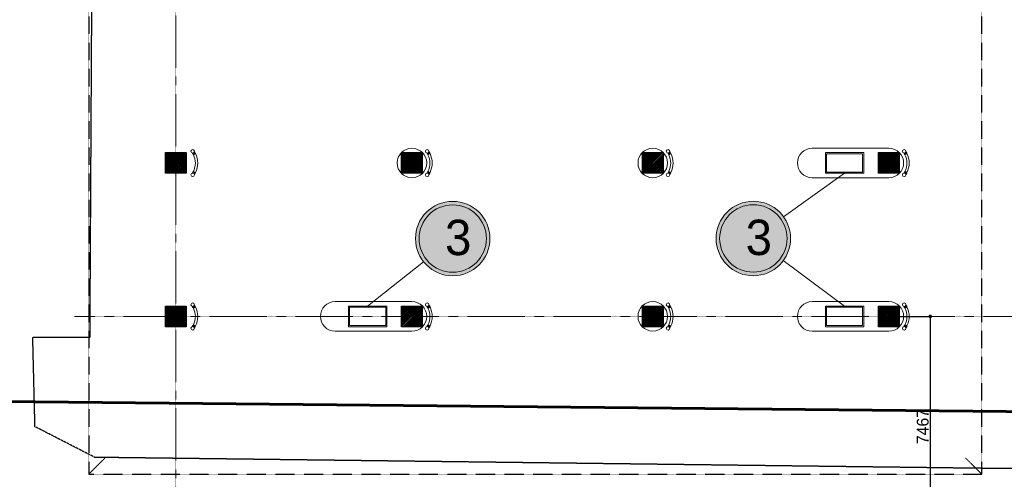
# Model space of a CAD drawing. Header units: feet. Extents: x 1537802 to 2072561, y 4461723 to 4732600.
# Tile 4 of 113: x 1555147 to 1588506, y 4653977 to 4669556. Entities that reach past the tile are written whole.
import ezdxf

# ---------------------------------------------------------------- set-up
doc = ezdxf.new("R2010")
doc.units = ezdxf.units.FT
doc.header["$MEASUREMENT"] = 0
doc.header["$PDMODE"] = 98
doc.header["$PDSIZE"] = 0.3
for name, pattern in [('CENTER2', [1.125, 0.75, -0.125, 0.125, -0.125]), ('DASHED2', [0.375, 0.25, -0.125]), ('HIDDEN-2-1', [3, 2, -1])]:
    doc.linetypes.add(name, pattern=pattern)
doc.layers.add('001-KR_LINE', color=1, linetype='Continuous', lineweight=60)
doc.layers.add('vid vne razreza', color=7, linetype='Continuous', lineweight=9)
for name, color, linetype in [('002-SHT', 7, 'HIDDEN-2-1'), ('TEXT', 1, 'Continuous'), ('ZOMEBI', 20, 'Continuous')]:
    doc.layers.add(name, color=color, linetype=linetype)
doc.dimstyles.new('ZO M100 Ark', dxfattribs={"dimscale": 8, "dimtxt": 8, "dimasz": 3, "dimexe": 0.5, "dimexo": 0, "dimgap": 2, "dimtad": 1, "dimtoh": 1, "dimdec": 0, "dimlfac": 10, "dimzin": 9, "dimtxsty": 'Standard', "dimblk": 'OBLIQUE', "dimcen": 2.5085, "dimdle": 0.5, "dimclrd": 20, "dimclre": 20, "dimclrt": 20, "dimadec": 0, "dimazin": 0, "dimtfac": 1, "dimtdec": 0, "dimtofl": 0, "dimtmove": 0, "dimatfit": 3, "dimfxl": 1, "dimarcsym": 0})

# ---------------------------------------------------------------- blocks, each defined once
blk = doc.blocks.new('_Dot')
at = {"color": 0, "linetype": 'ByBlock', "lineweight": -2}
blk.add_line((-0.5, 0), (-1, 0), dxfattribs=at)
at = {"color": 0, "linetype": 'ByBlock', "lineweight": 40, "const_width": 0.5}
blk.add_lwpolyline([(-0.25, 0, 1), (0.25, 0, 1)], format="xyb", close=True, dxfattribs=at)
blk = doc.blocks.new('*D6705')
at = {"layer": 'Defpoints', "color": 0, "lineweight": 30, "transparency": 16777216}
for p in [(1584946, 4659499), (1584946, 4652032), (1585997, 4652032)]:
    blk.add_point(p, dxfattribs=at)
at = {"layer": 'ZOMEBI', "color": 5, "lineweight": -2, "transparency": 16777216}
for p, q in [((1584946, 4659499), (1586047, 4659499)), ((1585997, 4659379), (1585997, 4652152)), ((1584946, 4652032), (1586047, 4652032))]:
    blk.add_line(p, q, dxfattribs=at)
at = {"layer": 'ZOMEBI', "color": 5, "lineweight": -2, "transparency": 16777216, "xscale": 120, "yscale": 120, "zscale": 120}
for p, rotation in [((1585997, 4659499), 90), ((1585997, 4652032), 270)]:
    blk.add_blockref('_Dot', p, dxfattribs=dict(at, rotation=rotation))
at = {"layer": 'ZOMEBI', "color": 5, "lineweight": 5, "transparency": 16777216, "insert": (1585744, 4655766), "char_height": 400, "attachment_point": 5, "rotation": 90}
blk.add_mtext('7467', dxfattribs=at)

msp = doc.modelspace()

# ---------------------------------------------------------------- hatches: boundary and pattern name
at = {"lineweight": 9, "true_color": 0xffffc2}
h = msp.add_hatch(color=7, dxfattribs=at)
edge = h.paths.add_edge_path()
edge.add_arc((1569817.6, 4662137.4), 1261.4, 180.16457, 540.16457, ccw=False)
h = msp.add_hatch(color=7, dxfattribs=at)
edge = h.paths.add_edge_path()
edge.add_arc((1580003.3, 4662140), 1261.4, 180.16457, 540.16457, ccw=False)
at = {"layer": 'vid vne razreza', "lineweight": 9, "ltscale": 0.5}
h = msp.add_hatch(dxfattribs=at)
h.set_pattern_fill('ANSI31', color=256, scale=300)
h.set_pattern_definition([(45, (1601682.804, 4618513.974), (-26.516504, 26.516504), [])])
h.paths.add_polyline_path([(1560785.5, 4671349.2), (1560085.5, 4671349.2), (1560085.5, 4672049.2), (1560785.5, 4672049.2)])
h.paths.add_polyline_path([(1560785.5, 4659149.2), (1560085.5, 4659149.2), (1560085.5, 4659849.2), (1560785.5, 4659849.2)])
h.paths.add_polyline_path([(1560785.5, 4664349.2), (1560085.5, 4664349.2), (1560085.5, 4665049.2), (1560785.5, 4665049.2)])
h.paths.add_polyline_path([(1576945.5, 4664349.2), (1576245.5, 4664349.2), (1576245.5, 4665049.2), (1576945.5, 4665049.2)])
h.paths.add_polyline_path([(1568785.5, 4664349.2), (1568085.5, 4664349.2), (1568085.5, 4665049.2), (1568785.5, 4665049.2)])
h.paths.add_polyline_path([(1568785.5, 4659149.2), (1568085.5, 4659149.2), (1568085.5, 4659849.2), (1568785.5, 4659849.2)])
h.paths.add_polyline_path([(1576945.5, 4659149.2), (1576245.5, 4659149.2), (1576245.5, 4659849.2), (1576945.5, 4659849.2)])
h.paths.add_polyline_path([(1584945.5, 4659149.2), (1584245.5, 4659149.2), (1584245.5, 4659849.2), (1584945.5, 4659849.2)])
h.paths.add_polyline_path([(1584945.5, 4664349.2), (1584245.5, 4664349.2), (1584245.5, 4665049.2), (1584945.5, 4665049.2)])
h.paths.add_polyline_path([(1584945.5, 4671349.2), (1584245.5, 4671349.2), (1584245.5, 4672049.2), (1584945.5, 4672049.2)])

# ---------------------------------------------------------------- linework, layer by layer
at = {"color": 204, "linetype": 'CENTER2', "lineweight": 9, "ltscale": 10, "elevation": -26089.3}
for points in [[(1560435.5, 4686060.6), (1560435.5, 4653650.6)], [(1557004.4, 4659499.2), (1606766.6, 4659499.2)]]:
    msp.add_lwpolyline(points, dxfattribs=at)
at = {"lineweight": 30, "elevation": -26089.3}
for points in [[(1560785.5, 4664349.2), (1560085.5, 4664349.2), (1560085.5, 4665049.2), (1560785.5, 4665049.2)], [(1568785.5, 4664349.2), (1568085.5, 4664349.2), (1568085.5, 4665049.2), (1568785.5, 4665049.2)], [(1576945.5, 4664349.2), (1576245.5, 4664349.2), (1576245.5, 4665049.2), (1576945.5, 4665049.2)], [(1584945.5, 4664349.2), (1584245.5, 4664349.2), (1584245.5, 4665049.2), (1584945.5, 4665049.2)], [(1560785.5, 4659149.2), (1560085.5, 4659149.2), (1560085.5, 4659849.2), (1560785.5, 4659849.2)], [(1568785.5, 4659149.2), (1568085.5, 4659149.2), (1568085.5, 4659849.2), (1568785.5, 4659849.2)], [(1576945.5, 4659149.2), (1576245.5, 4659149.2), (1576245.5, 4659849.2), (1576945.5, 4659849.2)], [(1584945.5, 4659149.2), (1584245.5, 4659149.2), (1584245.5, 4659849.2), (1584945.5, 4659849.2)]]:
    msp.add_lwpolyline(points, close=True, dxfattribs=at)
at = {"lineweight": 9, "ltscale": 0.5, "elevation": -26089.3}
for points in [[(1561067.9, 4665092.2), (1561096.2, 4665042.6), (1561089, 4665015.7), (1561045.1, 4664990.7), (1561017.6, 4664998.1), (1560995.6, 4665037.3)], [(1569013.4, 4665092.2), (1569041.7, 4665042.6), (1569034.5, 4665015.7), (1568990.7, 4664990.7), (1568963.2, 4664998.1), (1568941.1, 4665037.3)], [(1577173.4, 4665092.2), (1577201.7, 4665042.6), (1577194.5, 4665015.7), (1577150.7, 4664990.7), (1577123.2, 4664998.1), (1577101.1, 4665037.3)], [(1585173.4, 4665092.2), (1585201.7, 4665042.6), (1585194.5, 4665015.7), (1585150.7, 4664990.7), (1585123.2, 4664998.1), (1585101.1, 4665037.3)], [(1561067.9, 4664299.9), (1561096.2, 4664349.5), (1561089, 4664376.3), (1561045.1, 4664401.3), (1561017.6, 4664394), (1560995.6, 4664354.7)], [(1569013.4, 4664299.9), (1569041.7, 4664349.5), (1569034.5, 4664376.3), (1568990.7, 4664401.3), (1568963.2, 4664394), (1568941.1, 4664354.7)], [(1577173.4, 4664299.9), (1577201.7, 4664349.5), (1577194.5, 4664376.3), (1577150.7, 4664401.3), (1577123.2, 4664394), (1577101.1, 4664354.7)], [(1585173.4, 4664299.9), (1585201.7, 4664349.5), (1585194.5, 4664376.3), (1585150.7, 4664401.3), (1585123.2, 4664394), (1585101.1, 4664354.7)], [(1561067.9, 4659892.2), (1561096.2, 4659842.6), (1561089, 4659815.7), (1561045.1, 4659790.7), (1561017.6, 4659798.1), (1560995.6, 4659837.3)], [(1569013.4, 4659892.2), (1569041.7, 4659842.6), (1569034.5, 4659815.7), (1568990.7, 4659790.7), (1568963.2, 4659798.1), (1568941.1, 4659837.3)], [(1577173.4, 4659892.2), (1577201.7, 4659842.6), (1577194.5, 4659815.7), (1577150.7, 4659790.7), (1577123.2, 4659798.1), (1577101.1, 4659837.3)], [(1585173.4, 4659892.2), (1585201.7, 4659842.6), (1585194.5, 4659815.7), (1585150.7, 4659790.7), (1585123.2, 4659798.1), (1585101.1, 4659837.3)], [(1561067.9, 4659099.9), (1561096.2, 4659149.5), (1561089, 4659176.3), (1561045.1, 4659201.3), (1561017.6, 4659194), (1560995.6, 4659154.7)], [(1569013.4, 4659099.9), (1569041.7, 4659149.5), (1569034.5, 4659176.3), (1568990.7, 4659201.3), (1568963.2, 4659194), (1568941.1, 4659154.7)], [(1577173.4, 4659099.9), (1577201.7, 4659149.5), (1577194.5, 4659176.3), (1577150.7, 4659201.3), (1577123.2, 4659194), (1577101.1, 4659154.7)], [(1585173.4, 4659099.9), (1585201.7, 4659149.5), (1585194.5, 4659176.3), (1585150.7, 4659201.3), (1585123.2, 4659194), (1585101.1, 4659154.7)]]:
    msp.add_lwpolyline(points, dxfattribs=at)
for points in [[(1561031.1, 4664994.5), (1561038.6, 4664981.3), (1561099.7, 4665016.1), (1561092.6, 4665029.1), (1561089, 4665015.7), (1561045.1, 4664990.7)], [(1568976.7, 4664994.5), (1568984.1, 4664981.3), (1569045.3, 4665016.1), (1569038.1, 4665029.1), (1569034.5, 4665015.7), (1568990.7, 4664990.7)], [(1577136.7, 4664994.5), (1577144.1, 4664981.3), (1577205.3, 4665016.1), (1577198.1, 4665029.1), (1577194.5, 4665015.7), (1577150.7, 4664990.7)], [(1585136.7, 4664994.5), (1585144.1, 4664981.3), (1585205.3, 4665016.1), (1585198.1, 4665029.1), (1585194.5, 4665015.7), (1585150.7, 4664990.7)], [(1561031.1, 4664397.6), (1561038.6, 4664410.8), (1561099.7, 4664376), (1561092.6, 4664362.9), (1561089, 4664376.3), (1561045.1, 4664401.3)], [(1568976.7, 4664397.6), (1568984.1, 4664410.8), (1569045.3, 4664376), (1569038.1, 4664362.9), (1569034.5, 4664376.3), (1568990.7, 4664401.3)], [(1577136.7, 4664397.6), (1577144.1, 4664410.8), (1577205.3, 4664376), (1577198.1, 4664362.9), (1577194.5, 4664376.3), (1577150.7, 4664401.3)], [(1585136.7, 4664397.6), (1585144.1, 4664410.8), (1585205.3, 4664376), (1585198.1, 4664362.9), (1585194.5, 4664376.3), (1585150.7, 4664401.3)], [(1561031.1, 4659794.5), (1561038.6, 4659781.3), (1561099.7, 4659816.1), (1561092.6, 4659829.1), (1561089, 4659815.7), (1561045.1, 4659790.7)], [(1568976.7, 4659794.5), (1568984.1, 4659781.3), (1569045.3, 4659816.1), (1569038.1, 4659829.1), (1569034.5, 4659815.7), (1568990.7, 4659790.7)], [(1577136.7, 4659794.5), (1577144.1, 4659781.3), (1577205.3, 4659816.1), (1577198.1, 4659829.1), (1577194.5, 4659815.7), (1577150.7, 4659790.7)], [(1585136.7, 4659794.5), (1585144.1, 4659781.3), (1585205.3, 4659816.1), (1585198.1, 4659829.1), (1585194.5, 4659815.7), (1585150.7, 4659790.7)], [(1561031.1, 4659197.6), (1561038.6, 4659210.8), (1561099.7, 4659176), (1561092.6, 4659162.9), (1561089, 4659176.3), (1561045.1, 4659201.3)], [(1568976.7, 4659197.6), (1568984.1, 4659210.8), (1569045.3, 4659176), (1569038.1, 4659162.9), (1569034.5, 4659176.3), (1568990.7, 4659201.3)], [(1577136.7, 4659197.6), (1577144.1, 4659210.8), (1577205.3, 4659176), (1577198.1, 4659162.9), (1577194.5, 4659176.3), (1577150.7, 4659201.3)], [(1585136.7, 4659197.6), (1585144.1, 4659210.8), (1585205.3, 4659176), (1585198.1, 4659162.9), (1585194.5, 4659176.3), (1585150.7, 4659201.3)]]:
    msp.add_lwpolyline(points, close=True, dxfattribs=at)
for points in [[(1561033.9, 4664978.6), (1561103.5, 4665018.2, -0.2302769), (1561103.5, 4664373.8), (1561033.9, 4664413.5, 0.2258982), (1561033.9, 4664978.6, 3.7186185)], [(1568979.4, 4664978.6), (1569049, 4665018.2, -0.2302769), (1569049, 4664373.8), (1568979.4, 4664413.5, 0.2258982), (1568979.4, 4664978.6, 3.7186185)], [(1577139.4, 4664978.6), (1577209, 4665018.2, -0.2302769), (1577209, 4664373.8), (1577139.4, 4664413.5, 0.2258982), (1577139.4, 4664978.6, 3.7186185)], [(1585139.4, 4664978.6), (1585209, 4665018.2, -0.2302769), (1585209, 4664373.8), (1585139.4, 4664413.5, 0.2258982), (1585139.4, 4664978.6, 3.7186185)], [(1561033.9, 4659778.6), (1561103.5, 4659818.2, -0.2302769), (1561103.5, 4659173.8), (1561033.9, 4659213.5, 0.2258982), (1561033.9, 4659778.6, 3.7186185)], [(1568979.4, 4659778.6), (1569049, 4659818.2, -0.2302769), (1569049, 4659173.8), (1568979.4, 4659213.5, 0.2258982), (1568979.4, 4659778.6, 3.7186185)], [(1577139.4, 4659778.6), (1577209, 4659818.2, -0.2302769), (1577209, 4659173.8), (1577139.4, 4659213.5, 0.2258982), (1577139.4, 4659778.6, 3.7186185)], [(1585139.4, 4659778.6), (1585209, 4659818.2, -0.2302769), (1585209, 4659173.8), (1585139.4, 4659213.5, 0.2258982), (1585139.4, 4659778.6, 3.7186185)]]:
    msp.add_lwpolyline(points, format="xyb", dxfattribs=at)
at = {"lineweight": 9, "elevation": -26089.3}
for points in [[(1584595.5, 4664199.2), (1581995.5, 4664199.2, -0.4142136), (1581495.5, 4664699.2), (1581495.5, 4664699.2, -0.4142136), (1581995.5, 4665199.2), (1584595.5, 4665199.2, -0.4142136), (1585095.5, 4664699.2), (1585095.5, 4664699.2, -0.4142136)], [(1568435.5, 4658999.2), (1565835.5, 4658999.2, -0.4142136), (1565335.5, 4659499.2), (1565335.5, 4659499.2, -0.4142136), (1565835.5, 4659999.2), (1568435.5, 4659999.2, -0.4142136), (1568935.5, 4659499.2), (1568935.5, 4659499.2, -0.4142136)], [(1584595.5, 4658999.2), (1581995.5, 4658999.2, -0.4142136), (1581495.5, 4659499.2), (1581495.5, 4659499.2, -0.4142136), (1581995.5, 4659999.2), (1584595.5, 4659999.2, -0.4142136), (1585095.5, 4659499.2), (1585095.5, 4659499.2, -0.4142136)]]:
    msp.add_lwpolyline(points, format="xyb", close=True, dxfattribs=at)
for points in [[(1583745.5, 4665049.2), (1583745.5, 4664349.2), (1582445.5, 4664349.2), (1582445.5, 4665049.2)], [(1583707.2, 4665010.9), (1583707.2, 4664387.5), (1582483.8, 4664387.5), (1582483.8, 4665010.9)], [(1567585.5, 4659849.2), (1567585.5, 4659149.2), (1566285.5, 4659149.2), (1566285.5, 4659849.2)], [(1567547.2, 4659810.9), (1567547.2, 4659187.5), (1566323.8, 4659187.5), (1566323.8, 4659810.9)], [(1583745.5, 4659849.2), (1583745.5, 4659149.2), (1582445.5, 4659149.2), (1582445.5, 4659849.2)], [(1583707.2, 4659810.9), (1583707.2, 4659187.5), (1582483.8, 4659187.5), (1582483.8, 4659810.9)]]:
    msp.add_lwpolyline(points, close=True, dxfattribs=at)
at = {"color": 184, "lineweight": 9, "ltscale": 0.5, "elevation": -26089.3}
for points in [[(1581029.7, 4662873.3), (1583095.5, 4664349.2)], [(1568829.7, 4661353), (1566935.5, 4659849.2)], [(1581016.9, 4661389.1), (1583095.5, 4659849.2)]]:
    msp.add_lwpolyline(points, dxfattribs=at)
at = {"color": 5, "linetype": 'HIDDEN-2-1', "lineweight": 9, "ltscale": 2, "elevation": -26089.3}
for points in [[(1557485.5, 4654149.2), (1558035.2, 4654698.8)], [(1587745.5, 4654149.2), (1587195.9, 4654698.8)]]:
    msp.add_lwpolyline(points, dxfattribs=at)
at = {"lineweight": 9, "ltscale": 0.5}
for centre, radius in [((1561008, 4665096, -26089.3), 60), ((1561054.8, 4665027.7, -26089.3), 14.8), ((1568953.6, 4665096, -26089.3), 60), ((1569000.4, 4665027.7, -26089.3), 14.8), ((1577113.6, 4665096, -26089.3), 60), ((1577160.4, 4665027.7, -26089.3), 14.8), ((1585113.6, 4665096, -26089.3), 60), ((1585160.4, 4665027.7, -26089.3), 14.8), ((1561008, 4664296, -26089.3), 60), ((1561054.8, 4664364.4, -26089.3), 15.8), ((1568953.6, 4664296, -26089.3), 60), ((1569000.4, 4664364.4, -26089.3), 15.8), ((1577113.6, 4664296, -26089.3), 60), ((1577160.4, 4664364.4, -26089.3), 15.8), ((1585113.6, 4664296, -26089.3), 60), ((1585160.4, 4664364.4, -26089.3), 15.8), ((1561008, 4659896, -26089.3), 60), ((1561054.8, 4659827.7, -26089.3), 14.8), ((1568953.6, 4659896, -26089.3), 60), ((1569000.4, 4659827.7, -26089.3), 14.8), ((1577113.6, 4659896, -26089.3), 60), ((1577160.4, 4659827.7, -26089.3), 14.8), ((1585113.6, 4659896, -26089.3), 60), ((1585160.4, 4659827.7, -26089.3), 14.8), ((1561008, 4659096, -26089.3), 60), ((1561054.8, 4659164.4, -26089.3), 15.8), ((1568953.6, 4659096, -26089.3), 60), ((1569000.4, 4659164.4, -26089.3), 15.8), ((1577113.6, 4659096, -26089.3), 60), ((1577160.4, 4659164.4, -26089.3), 15.8), ((1585113.6, 4659096, -26089.3), 60), ((1585160.4, 4659164.4, -26089.3), 15.8)]:
    msp.add_circle(centre, radius, dxfattribs=at)
at = {"linetype": 'ByBlock', "lineweight": 9, "ltscale": 0.5}
for centre in [(1568435.5, 4664699.2, -26089.3), (1576595.5, 4664699.2, -26089.3), (1576595.5, 4659499.2, -26089.3)]:
    msp.add_circle(centre, 500, dxfattribs=at)
at = {"color": 184, "lineweight": 9, "ltscale": 0.5}
for centre, radius in [((1569817.6, 4662137.4, -26089.3), 1261.4), ((1580003.3, 4662140, -26089.3), 1261.4), ((1569817.6, 4662137.4, -26089.3), 1141.4), ((1580003.3, 4662140, -26089.3), 1141.4)]:
    msp.add_circle(centre, radius, dxfattribs=at)
at = {"layer": '001-KR_LINE', "elevation": -26089.3}
msp.add_lwpolyline([(1543185, 4656725.8), (1543447.6, 4657077), (1545022.7, 4659176.2), (1558159.5, 4675883.8), (1558325.1, 4677670.6), (1563696.6, 4677567.4), (1563980.2, 4681284), (1564751.8, 4681279.6), (1571167, 4680832.7), (1571696.7, 4690559.7), (1599906.8, 4690121.8), (1599744.1, 4687078.3), (1599591.5, 4684182), (1603248.8, 4684107.8), (1606701.8, 4676501.3), (1608603, 4672320.4), (1600813.4, 4672370.3), (1601046.8, 4656152.1)], close=True, dxfattribs=at)
at = {"layer": '002-SHT', "color": 5, "linetype": 'DASHED2', "lineweight": 30, "ltscale": 10, "elevation": -26089.3}
msp.add_lwpolyline([(1587745.5, 4674649.2), (1557485.5, 4674649.2), (1557485.5, 4654149.2), (1587745.5, 4654149.2)], close=True, dxfattribs=at)
at = {"layer": '002-SHT', "ltscale": 0.3, "elevation": -26089.3}
msp.add_lwpolyline([(1593697.4, 4673736), (1593651.7, 4671030.9), (1589222.9, 4671051.3), (1589159.2, 4663372.8), (1592455.7, 4663121.5), (1593142.3, 4662530.9), (1593019.6, 4660016.5), (1592751.5, 4659702.4), (1589023, 4659744), (1589065.4, 4658291.2), (1591058.2, 4658152.6), (1591120.5, 4654355.6), (1588554.6, 4654338.9), (1557688.1, 4654721.1), (1555664.6, 4655761.2), (1555589.7, 4658800.1), (1557529.2, 4658795.5), (1557598.2, 4671385.4)], dxfattribs=at)

# ---------------------------------------------------------------- texts
at = {"layer": 'TEXT', "color": 184, "lineweight": 20, "ltscale": 0.5, "char_height": 1200, "width": 688.725, "attachment_point": 1, "rotation": 0.16457}
for insert in [(1569554.7, 4662774.4, -26089.3), (1579740.3, 4662777, -26089.3)]:
    msp.add_mtext('3', dxfattribs=dict(at, insert=insert))

# ---------------------------------------------------------------- dimensions: what is measured, and where the dimension line sits
at = {"layer": 'ZOMEBI', "color": 3, "lineweight": 5}
dim = msp.add_linear_dim(base=(1585996.8, 4652031.9, -26089.3), p1=(1584945.5, 4659499.2, -26089.3), p2=(1584945.5, 4652031.9, -26089.3), angle=90, dimstyle='ZO M100 Ark', override={"dimscale": 100, "dimtxt": 4, "dimasz": 1.2, "dimgap": 0.5, "dimlfac": 1, "dimblk1": 'Dot', "dimblk2": 'Dot', "dimsah": 1, "dimclrd": 5, "dimclre": 5, "dimclrt": 5, "dimfxl": 0.18, "dimarcsym": 1}, dxfattribs=at)
dim.commit()
dim.dimension.update_dxf_attribs({"geometry": '*D6705', "text_midpoint": (1585743.7, 4655765.6, -26089.3)})

doc.saveas('drawing.dxf')
